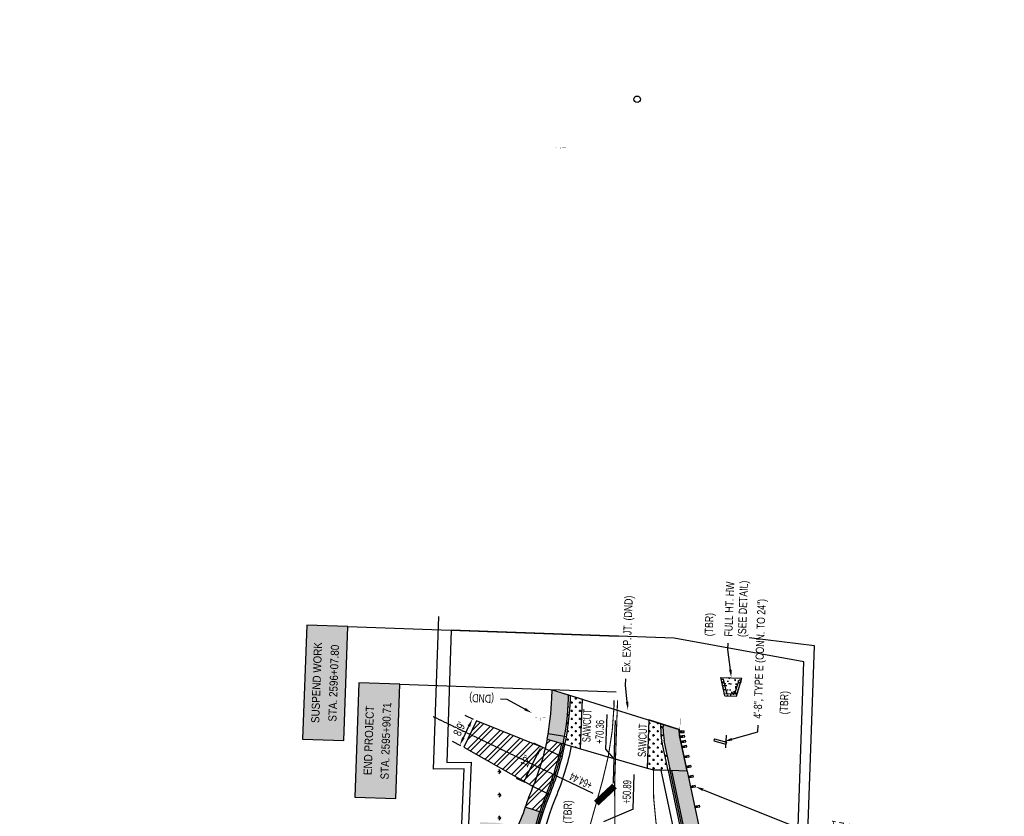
# Model space of a CAD drawing. Header units: feet. Extents: x 161194 to 165526, y 286511 to 289383.
# Tile 13 of 34: x 161230 to 161531, y 289127 to 289370. Entities that reach past the tile are written whole.
import ezdxf
from ezdxf import colors
from ezdxf.entities.mleader import LeaderData, LeaderLine
from ezdxf.lldxf.tags import DXFTag
from ezdxf.math import Vec2, Vec3

# ---------------------------------------------------------------- set-up
doc = ezdxf.new("R2010")
doc.units = ezdxf.units.FT
doc.header["$MEASUREMENT"] = 0
for name, pattern in [('cl', [5.000000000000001, 0.09375000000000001, -0.09375000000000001, 4.625000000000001, -0.09375000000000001, 0.09375000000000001]), ('constlimit', [0]), ('OhDOT_USTN7', [0.221, 0.11, -0.028, 0.055, -0.028])]:
    doc.linetypes.add(name, pattern=pattern)
for name, color, linetype in [('BR_P_Gen_Approach_Slab', 30, 'Continuous'), ('DR_P_Text', 1, 'Continuous'), ('DR_P_Underdrain', 1, 'Continuous'), ('GE_P_CL', 180, 'cl'), ('GE_P_CL_Text', 4, 'Continuous'), ('GE_P_Driveway_CL', 7, 'OhDOT_USTN7'), ('PM_P_Edge_Line', 7, 'Continuous'), ('PV_P_Curb', 6, 'Continuous'), ('PV_P_Drive', 1, 'Continuous'), ('PV_P_EOP', 7, 'Continuous'), ('PV_P_Walk', 4, 'Continuous'), ('RD_P_GR_Rt', 1, 'grrtpr'), ('RD_P_Text', 1, 'Continuous'), ('RW_P_Const_Limits', 30, 'constlimit'), ('RW_P_Esmt_TMP', 8, 'esmtmppr'), ('SC_Shading1', 247, 'Continuous'), ('SC_Shading2', 255, 'Continuous'), ('SN_P_Signs', 1, 'Continuous')]:
    doc.layers.add(name, color=color, linetype=linetype)
doc.layers.add('DR_P_Cells', color=1, linetype='Continuous', true_color=0xff0000)
doc.layers.add('DR_P_Storm_Sewer', color=1, linetype='Continuous', true_color=0xff0000)
doc.styles.add('Slanted', font='font31.shx', dxfattribs={"height": 0.1})
doc.styles.add('Slanted-Normal', font='font31.shx', dxfattribs={"height": 0.1})
doc.styles.get("Standard").update_dxf_attribs({"font": 'font31.shx'})
doc.linetypes.add('esmtmppr', pattern='A,1.95,-0.05,["TMP",Slanted,S=1,R=0,X=0,Y=-0.06],-0.35,1.95', length=4.3)
tags = doc.linetypes.add('grrtpr', pattern='A,0.18,["●",Standard,S=0.134,R=0,X=0,Y=-0.0925],0.135', length=0.315).pattern_tags.tags
tags[4] = DXFTag(74, 10)
doc.dimstyles.new('COEC', dxfattribs={"dimscale": 13.9, "dimtxt": 0.18, "dimasz": 0.18, "dimexe": 0.18, "dimexo": 0.0625, "dimgap": 0.09, "dimtad": 1, "dimzin": 0, "dimdsep": 46, "dimtxsty": 'Standard', "dimcen": 0.09, "dimclrd": 256, "dimclre": 256, "dimclrt": 256, "dimaunit": 1, "dimadec": 4, "dimazin": 0, "dimtfac": 1, "dimtofl": 0, "dimtmove": 0, "dimatfit": 3, "dimfxl": 1, "dimtolj": 1, "dimtzin": 0, "dimlwd": -1, "dimlwe": -1, "dimarcsym": 0})
pattern_1 = [(0, (0, 0), (1.25, 1.25), [0.625, -1.875]), (90, (0.3125, -0.3125), (-1.25, 1.25), [0.625, -1.875])]

# ---------------------------------------------------------------- blocks, each defined once
blk = doc.blocks.new('*D1304')
at = {"layer": 'Defpoints', "color": 0, "transparency": 16777216}
for p in [(161389.6667234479, 289147.8017387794), (161390.9002587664, 289147.2087749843), (161385.7013097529, 289136.3934650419)]:
    blk.add_point(p, dxfattribs=at)
at = {"layer": 'RD_P_Text', "transparency": 16777216}
for p, q in [((161389.9989829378, 289147.6420207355), (161387.4135338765, 289148.8848531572)), ((161385.5508888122, 289139.2396184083), (161388.58360907, 289145.548549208)), ((161384.8000339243, 289136.826710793), (161382.214584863, 289138.0695432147))]:
    blk.add_line(p, q, dxfattribs=at)
for points in [[(161388.2080774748, 289145.7290682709), (161388.9591406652, 289145.368030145), (161389.6667234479, 289147.8017387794)], [(161385.1753572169, 289139.4201374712), (161385.9264204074, 289139.0590993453), (161384.4677744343, 289136.9864288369)]]:
    blk.add_solid(points, dxfattribs=at)
at = {"layer": 'RD_P_Text', "transparency": 16777216, "insert": (161385.0393783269, 289143.3688867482), "char_height": 2.5, "attachment_point": 5, "rotation": 64.32627927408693}
blk.add_mtext("\\A1;{\\W0.8;12'}", dxfattribs=at)
blk = doc.blocks.new('*D1305')
at = {"layer": 'Defpoints', "color": 0, "transparency": 16777216}
for p in [(161368.6996609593, 289156.256951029), (161369.9331962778, 289155.6639872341), (161366.0817306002, 289147.6518303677)]:
    blk.add_point(p, dxfattribs=at)
at = {"layer": 'RD_P_Text', "transparency": 16777216}
for p, q in [((161369.0319204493, 289156.0972329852), (161366.4464713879, 289157.3400654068)), ((161365.9313096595, 289150.497983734), (161367.6165465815, 289154.0037614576)), ((161365.1804547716, 289148.0850761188), (161362.5950057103, 289149.3279085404))]:
    blk.add_line(p, q, dxfattribs=at)
for points in [[(161367.2410149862, 289154.1842805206), (161367.9920781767, 289153.8232423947), (161368.6996609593, 289156.256951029)], [(161365.5557780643, 289150.678502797), (161366.3068412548, 289150.317464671), (161364.8481952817, 289148.2447941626)]]:
    blk.add_solid(points, dxfattribs=at)
at = {"layer": 'RD_P_Text', "transparency": 16777216, "insert": (161364.7460575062, 289153.2256755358), "char_height": 2.5, "attachment_point": 5, "rotation": 64.32627927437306}
blk.add_mtext("\\A1;{\\W0.8;8.9'}", dxfattribs=at)

msp = doc.modelspace()

# ---------------------------------------------------------------- hatches: boundary and pattern name
at = {"layer": 'DR_P_Text'}
h = msp.add_hatch(color=255, dxfattribs=at)
h.dxf.hatch_style = 1
h.paths.add_polyline_path([(161316.8444540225, 289150.0593053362), (161329.3768976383, 289149.6180290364), (161330.6048785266, 289184.4932336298), (161318.0724349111, 289184.9345099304)])
h = msp.add_hatch(color=255, dxfattribs=at)
h.dxf.hatch_style = 1
h.paths.add_polyline_path([(161332.7751652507, 289132.396039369), (161345.3076088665, 289131.9547630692), (161346.5355897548, 289166.8299676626), (161334.0031461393, 289167.2712439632)])
at = {"layer": 'SC_Shading1'}
h = msp.add_hatch(dxfattribs=at)
h.set_pattern_fill('AR-CONC', color=256, scale=0.5, angle=90)
h.set_pattern_definition([(140, (-15.67221266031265, 256.2739038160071), (0.3137606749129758, 3.586300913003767), [0.375, -4.125]), (85.00000000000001, (-15.67221266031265, 256.2739038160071), (-3.760960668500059, -0.6937566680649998), [0.3, -3.3]), (190.45144446, (-15.64606594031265, 256.5727622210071), (-3.447199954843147, 2.89254423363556), [0.31870096, -3.50571056]), (136.1842, (-16.67221266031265, 256.2739038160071), (0.827596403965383, 5.336206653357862), [0.562499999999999, -6.187499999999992]), (186.63563549, (-16.60324612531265, 256.7185875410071), (-4.870593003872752, 4.673309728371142), [0.47805171, -5.258568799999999]), (81.18416399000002, (-16.67221266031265, 256.2739038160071), (-4.870593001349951, 4.673309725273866), [0.45, -4.950000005]), (111, (-16.42221266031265, 256.7739038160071), (2.013094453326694, 2.984535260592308), [0.375, -4.125]), (56.00000000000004, (-16.42221266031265, 256.7739038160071), (-3.625750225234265, 1.216576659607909), [0.3, -3.3]), (161.45144474, (-16.25445479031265, 257.0226150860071), (-1.612655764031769, 4.201111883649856), [0.3187009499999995, -3.505710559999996]), (127.5, (-15.67221266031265, 256.2739038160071), (-1.664469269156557, 0.06079927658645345), [0, -3.26, 0, -3.35, 0, -3.3125]), (97.49999999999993, (-15.67221266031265, 256.2739038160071), (-1.972058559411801, 1.315347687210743), [0, -1.91, 0, -3.185, 0, -1.2625]), (57.49999999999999, (-15.67221266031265, 255.1589038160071), (0.1127743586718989, 2.669112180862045), [0, -1.249999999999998, 0, -3.899999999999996, 0, -5.174999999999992]), (47.5, (-15.67221266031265, 254.6589038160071), (-0.5005249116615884, 2.915930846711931), [0, -1.625, 0, -2.59, 0, -3.675])])
h.paths.add_polyline_path([(161445.8546146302, 289163.3394846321), (161444.5627685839, 289168.9424868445), (161451.0351766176, 289168.7145887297), (161449.3524470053, 289163.2163234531)])
h = msp.add_hatch(dxfattribs=at)
h.set_pattern_fill('CROSS', color=256, scale=5)
h.set_pattern_definition(pattern_1)
edge = h.paths.add_edge_path()
edge.add_line((161398.0841019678, 289163.5802604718), (161402.2908402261, 289162.2725358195))
edge.add_line((161402.2908402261, 289162.2725358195), (161401.7563321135, 289147.0922671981))
edge.add_line((161401.7563321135, 289147.0922671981), (161396.4144250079, 289148.629152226))
edge.add_arc((161313.6783035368, 289165.3926465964), 84.41730000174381, 348.546130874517, 357.9834077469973)
edge.add_line((161398.0433220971, 289162.4220939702), (161398.0841019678, 289163.5802604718))
h = msp.add_hatch(dxfattribs=at)
h.set_pattern_fill('ANSI32', color=256, scale=8)
h.set_pattern_definition([(45, (0, 0), (-2.121320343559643, 2.121320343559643), []), (45, (1.41421356, 0), (-2.121320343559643, 2.121320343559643), [])])
edge = h.paths.add_edge_path()
edge.add_line((161366.0817306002, 289147.6518303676), (161369.9331962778, 289155.6639872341))
edge.add_line((161369.9331962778, 289155.6639872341), (161390.9002587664, 289147.2087749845))
edge.add_arc((161313.6783038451, 289165.39264653), 79.33399968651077, 346.7496380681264, 348.8413679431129)
edge.add_line((161391.5125052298, 289150.0394513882), (161396.4941573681, 289148.6062129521))
edge.add_arc((161313.6783035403, 289165.3926465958), 84.49999999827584, 337.52876262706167, 348.5416222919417, ccw=False)
edge.add_line((161391.7623473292, 289133.095090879), (161389.7586992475, 289127.7154490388))
edge.add_line((161389.7586992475, 289127.7154490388), (161384.856363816, 289129.3447627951))
edge.add_arc((161466.1501050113, 289102.3264135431), 85.66599998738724, 157.5287626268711, 161.6155352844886, ccw=False)
edge.add_arc((161313.678314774, 289165.3926420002), 79.33398786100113, 337.5287625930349, 337.9884976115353)
edge.add_line((161387.2295397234, 289135.6588407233), (161366.0817306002, 289147.6518303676))
h = msp.add_hatch(dxfattribs=at)
h.set_pattern_fill('CROSS', color=256, scale=5)
h.set_pattern_definition(pattern_1)
edge = h.paths.add_edge_path()
edge.add_line((161422.5807055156, 289155.9651414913), (161427.03474141, 289154.5805408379))
edge.add_line((161427.03474141, 289154.5805408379), (161426.9820047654, 289153.0827966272))
edge.add_arc((161441.2231794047, 289152.5813546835), 14.24999996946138, 177.9834077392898, 191.9834077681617)
edge.add_line((161427.283718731, 289149.6226496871), (161429.2204986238, 289140.4978240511))
edge.add_line((161429.2204986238, 289140.4978240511), (161424.0437477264, 289140.6801011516))
edge.add_line((161424.0437477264, 289140.6801011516), (161422.0625780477, 289141.250090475))
edge.add_line((161422.0625780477, 289141.250090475), (161422.5807055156, 289155.9651414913))
h = msp.add_hatch(dxfattribs=at)
h.set_pattern_fill('GRASS', color=256, scale=5, angle=90)
h.set_pattern_definition([(180, (79.28425292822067, 265.7581004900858), (-3.535533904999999, -3.535533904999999), [0.9375, -6.133567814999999]), (135, (79.28425292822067, 265.7581004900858), (-3.535533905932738, -3.535533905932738), [0.9375, -4.0625]), (225, (79.28425292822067, 265.7581004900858), (3.535533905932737, -3.535533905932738), [0.9375, -4.0625])])
edge = h.paths.add_edge_path()
edge.add_line((161374.7620000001, 289139.2379999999), (161368.0989999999, 289143.0759999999))
edge.add_line((161368.0989999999, 289143.0759999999), (161368.6779999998, 289144.7149999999))
edge.add_line((161368.6779999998, 289144.7149999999), (161374.8149999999, 289141.6910000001))
edge.add_line((161374.8149999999, 289141.6910000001), (161374.8237843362, 289142.618055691))
edge.add_line((161374.8237843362, 289142.618055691), (161374.8463612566, 289142.681380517))
edge.add_line((161374.8463612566, 289142.681380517), (161379.8584532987, 289139.8390072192))
edge.add_line((161379.8584532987, 289139.8390072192), (161379.8689999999, 289139.7859999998))
edge.add_line((161379.8689999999, 289139.7859999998), (161379.3307052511, 289123.8920189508))
edge.add_line((161379.3307052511, 289123.8920189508), (161379.2414887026, 289123.8991131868))
edge.add_arc((161375.1114186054, 289111.0801096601), 13.46790000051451, 72.14192125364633, 87.98340774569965)
edge.add_line((161375.5853393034, 289124.5396687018), (161374.2220000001, 289124.605))
edge.add_line((161374.2220000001, 289124.605), (161374.7620000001, 289139.2379999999))
at = {"layer": 'SC_Shading2'}
h = msp.add_hatch(color=256, dxfattribs=at)
h.dxf.hatch_style = 1
edge = h.paths.add_edge_path()
edge.add_line((161393.0527240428, 289165.1443361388), (161398.0841019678, 289163.5802604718))
edge.add_line((161398.0841019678, 289163.5802604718), (161398.0433220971, 289162.4220939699))
edge.add_arc((161313.6783035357, 289165.3926465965), 84.41730000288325, 348.54613087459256, 357.98340774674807, ccw=False)
edge.add_line((161396.4144250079, 289148.629152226), (161391.5125052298, 289150.0394513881))
edge.add_arc((161313.6783035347, 289165.3926465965), 79.33400000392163, 348.8413679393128, 357.9834077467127)
edge.add_line((161392.9631702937, 289162.6009697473), (161393.0527240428, 289165.1443361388))
h = msp.add_hatch(color=256, dxfattribs=at)
h.dxf.hatch_style = 1
edge = h.paths.add_edge_path()
edge.add_arc((161441.2231794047, 289152.5813546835), 14.24999996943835, 177.9834077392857, 191.9834077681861, ccw=False)
edge.add_line((161426.9820047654, 289153.0827966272), (161427.03474141, 289154.5805408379))
edge.add_line((161427.03474141, 289154.5805408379), (161431.9012277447, 289153.067916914))
edge.add_arc((161441.2970054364, 289152.5923661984), 9.407804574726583, 177.1025476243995, 191.9556555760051)
edge.add_line((161432.0932728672, 289150.6434963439), (161434.284475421, 289140.3195178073))
edge.add_line((161434.284475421, 289140.3195178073), (161429.2204986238, 289140.4978240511))
edge.add_line((161429.2204986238, 289140.4978240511), (161427.283718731, 289149.6226496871))
h = msp.add_hatch(color=256, dxfattribs=at)
h.dxf.hatch_style = 1
edge = h.paths.add_edge_path()
edge.add_line((161428.9630047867, 289140.5068905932), (161434.284475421, 289140.3195178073))
edge.add_line((161434.284475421, 289140.3195178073), (161440.2897857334, 289112.0264682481))
edge.add_arc((161493.4391397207, 289123.3076262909), 54.33340000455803, 191.9834077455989, 196.1052187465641)
edge.add_arc((161450.8456531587, 289111.0094451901), 10.00000000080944, 196.1052187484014, 228.0360981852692)
edge.add_line((161444.1590304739, 289103.5737826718), (161456.0107333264, 289092.9159744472))
edge.add_line((161456.0107333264, 289092.9159744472), (161452.6674219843, 289089.1981431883))
edge.add_line((161452.6674219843, 289089.1981431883), (161441.0223628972, 289099.6701241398))
edge.add_line((161441.0223628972, 289099.6701241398), (161439.19917066, 289098.8479501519))
edge.add_arc((161493.4391397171, 289123.3076262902), 59.5000000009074, 191.9834077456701, 204.2731363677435, ccw=False)
edge.add_line((161435.2357774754, 289110.9537352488), (161428.9630047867, 289140.5068905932))
h = msp.add_hatch(color=256, dxfattribs=at)
h.dxf.hatch_style = 1
edge = h.paths.add_edge_path()
edge.add_arc((161466.1501050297, 289102.326413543), 91.50000000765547, 205.8747724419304, 218.5800800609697, ccw=False)
edge.add_line((161383.8229784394, 289062.3952949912), (161382.131830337, 289061.6202304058))
edge.add_arc((161372.9658661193, 289081.6198578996), 21.99999999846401, 268.095068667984, 294.62230593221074, ccw=False)
edge.add_line((161372.234559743, 289059.632016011), (161366.7930000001, 289059.8130000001))
edge.add_line((161366.7930000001, 289059.8130000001), (161366.9259647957, 289063.8107894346))
edge.add_line((161366.9259647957, 289063.8107894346), (161372.3675245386, 289063.6298054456))
edge.add_arc((161372.9658661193, 289081.6198579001), 17.99999999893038, 268.0950686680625, 294.6223059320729)
edge.add_line((161380.4652913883, 289065.256526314), (161382.1564394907, 289066.0315908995))
edge.add_arc((161466.1501050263, 289102.3264135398), 91.50000000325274, 190.0056797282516, 203.3698394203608, ccw=False)
edge.add_arc((161430.2052505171, 289095.984691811), 55.00000000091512, 158.2104245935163, 190.0056797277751, ccw=False)
edge.add_line((161379.1348146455, 289116.4006311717), (161377.9137424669, 289116.9805597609))
edge.add_arc((161375.1114186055, 289111.080109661), 6.53209999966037, 64.5953713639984, 87.98340774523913)
edge.add_line((161375.3412760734, 289117.6081641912), (161373.8190000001, 289117.662))
edge.add_line((161373.8190000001, 289117.662), (161370.8199197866, 289117.7362823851))
edge.add_line((161370.8199197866, 289117.7362823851), (161370.9916534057, 289124.6698629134))
edge.add_line((161370.9916534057, 289124.6698629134), (161373.9907336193, 289124.5955805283))
edge.add_line((161373.9907336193, 289124.5955805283), (161375.5853393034, 289124.5396687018))
edge.add_arc((161375.1114186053, 289111.0801096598), 13.46790000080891, 64.59537136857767, 87.98340774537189, ccw=False)
edge.add_line((161380.8892569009, 289123.2456723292), (161382.0903421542, 289122.6752362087))
edge.add_arc((161337.4082856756, 289145.1143500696), 50.00000002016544, 333.3344170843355, 341.6155352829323)
edge.add_line((161384.856363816, 289129.3447627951), (161389.7586992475, 289127.7154490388))
edge.add_arc((161466.1501050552, 289102.3264135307), 80.50000003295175, 161.6155352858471, 169.4349413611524)
edge.add_line((161387.0147935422, 289117.0862399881), (161385.048698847, 289117.4529437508))
edge.add_arc((161430.2052505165, 289095.9846918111), 50.00000000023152, 154.572729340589, 190.0056797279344)
edge.add_arc((161466.1501050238, 289102.3264135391), 86.50000000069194, 190.0056797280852, 218.5800800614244)
edge.add_line((161398.5298261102, 289048.3843346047), (161394.6211394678, 289045.2662953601))

# ---------------------------------------------------------------- linework, layer by layer
at = {"layer": 'BR_P_Gen_Approach_Slab', "flags": 128}
for points in [[(161392.9631702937, 289162.6009697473), (161393.0527240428, 289165.1443361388)], [(161393.0527240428, 289165.1443361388), (161398.6608501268, 289163.4009700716), (161402.2908402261, 289162.2725358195)], [(161398.0433220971, 289162.4220939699), (161398.0841019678, 289163.5802604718)], [(161398.6256612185, 289162.401589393), (161398.6608501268, 289163.4009700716)], [(161401.7563321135, 289147.0922671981), (161402.2908402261, 289162.2725358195)], [(161422.5807055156, 289155.9651414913), (161422.0625780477, 289141.250090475)], [(161431.9012277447, 289153.067916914), (161422.5807055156, 289155.9651414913)], [(161426.2324692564, 289153.1091883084), (161426.2924020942, 289154.8113076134)], [(161426.9820047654, 289153.0827966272), (161427.03474141, 289154.5805408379)], [(161397.4056365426, 289150.7388515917), (161391.8244710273, 289151.7156563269)], [(161391.5125052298, 289150.0394513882), (161401.7563321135, 289147.0922671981)], [(161428.4480171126, 289140.5250236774), (161426.5500629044, 289149.4669283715)], [(161429.2204986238, 289140.4978240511), (161427.283718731, 289149.6226496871)], [(161422.0625780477, 289141.250090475), (161424.0437477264, 289140.6801011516)], [(161434.284475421, 289140.3195178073), (161424.0437477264, 289140.6801011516)]]:
    msp.add_lwpolyline(points, dxfattribs=at)
msp.add_lwpolyline([(161434.284475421, 289140.3195178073), (161432.0932728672, 289150.6434963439, -0.06116262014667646), (161431.8956597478, 289152.9097833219), (161431.9012277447, 289153.067916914)], format="xyb", dxfattribs=at)
at = {"layer": 'BR_P_Gen_Approach_Slab'}
for centre, radius, start, end in [((161313.6783035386, 289165.3926465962), 79.334, 348.8413679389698, 357.9834077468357), ((161313.6783035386, 289165.3926465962), 84.4173, 348.5461308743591, 357.9834077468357), ((161313.6783035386, 289165.3926465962), 85, 348.5145510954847, 357.9834077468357), ((161441.2231794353, 289152.5813546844), 15, 177.9834077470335, 191.983407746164), ((161441.2231794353, 289152.5813546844), 14.25, 177.9834077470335, 191.983407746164)]:
    msp.add_arc(centre, radius, start, end, dxfattribs=at)
at = {"layer": 'DR_P_Cells', "flags": 128}
for points in [[(161445.8546146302, 289163.3394846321), (161444.5627685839, 289168.9424868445)], [(161444.5627685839, 289168.9424868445), (161451.0351766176, 289168.7145887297)], [(161444.6885572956, 289168.3969153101), (161445.3783070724, 289168.3726287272)], [(161446.3893170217, 289163.987670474), (161445.3783070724, 289168.3726287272)], [(161448.8646584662, 289163.9005119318), (161450.1815772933, 289168.2035021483)], [(161449.3524470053, 289163.2163234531), (161451.0351766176, 289168.7145887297)], [(161450.1815772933, 289168.2035021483), (161450.8713270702, 289168.1792155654)], [(161445.6995672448, 289164.0119570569), (161449.5544082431, 289163.876225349)], [(161445.8546146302, 289163.3394846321), (161449.3524470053, 289163.2163234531)], [(161447.6035308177, 289163.2779040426), (161447.626987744, 289163.944091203)]]:
    msp.add_lwpolyline(points, dxfattribs=at)
at = {"layer": 'DR_P_Storm_Sewer', "flags": 128}
for points in [[(161446.6276070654, 289163.9792801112), (161448.6263684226, 289163.9089022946)], [(161446.182637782, 289151.3419541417), (161446.0437453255, 289147.3973464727)], [(161442.6746165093, 289150.1750984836), (161442.4912732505, 289149.534831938)], [(161442.4912732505, 289149.534831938), (161446.0827952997, 289148.506383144)], [(161442.6746165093, 289150.1750984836), (161446.2661385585, 289149.1466496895)], [(161446.2661385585, 289149.1466496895), (161446.0827952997, 289148.506383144)]]:
    msp.add_lwpolyline(points, dxfattribs=at)
at = {"layer": 'DR_P_Text', "color": 1, "flags": 128}
msp.add_lwpolyline([(161316.8444540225, 289150.0593053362), (161329.3768976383, 289149.6180290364), (161330.6048785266, 289184.4932336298), (161318.0724349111, 289184.9345099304)], close=True, dxfattribs=at)
at = {"layer": 'DR_P_Text', "flags": 128}
msp.add_lwpolyline([(161330.6048785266, 289184.4932336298), (161413.2264143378, 289181.5840702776)], dxfattribs=at)
at = {"layer": 'DR_P_Text', "color": 1, "elevation": 963, "flags": 128}
msp.add_lwpolyline([(161332.7751652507, 289132.396039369), (161345.3076088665, 289131.9547630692), (161346.5355897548, 289166.8299676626), (161334.0031461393, 289167.2712439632)], close=True, dxfattribs=at)
at = {"layer": 'DR_P_Text', "elevation": 963, "flags": 128}
msp.add_lwpolyline([(161346.5355897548, 289166.8299676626), (161412.6249745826, 289164.5029131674)], dxfattribs=at)
at = {"layer": 'DR_P_Underdrain'}
msp.add_lwpolyline([(161388.1228477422, 289080.5836648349, -0.1675311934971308), (161391.3003115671, 289133.2862006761, 0.04808968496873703), (161396.0041227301, 289148.7055409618)], format="xyb", dxfattribs=at)
at = {"layer": 'DR_P_Underdrain', "flags": 128}
msp.add_lwpolyline([(161429.4779924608, 289140.488757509), (161434.0723601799, 289118.843136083)], dxfattribs=at)
at = {"layer": 'GE_P_CL', "flags": 128}
msp.add_lwpolyline([(161412.3177447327, 289155.7774484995), (161411.645144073, 289136.6752899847)], dxfattribs=at)
at = {"layer": 'GE_P_CL_Text'}
msp.add_circle((161419.0015100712, 289345.5993630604), 0.9989401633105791, dxfattribs=at)
at = {"layer": 'GE_P_Driveway_CL', "flags": 128}
msp.add_lwpolyline([(161356.6843511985, 289156.9992256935), (161394.4294954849, 289138.8550317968)], dxfattribs=at)
at = {"layer": 'PM_P_Edge_Line', "color": 2, "const_width": 0.333}
for points in [[(161419.2580868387, 289057.1217349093, 0.00858480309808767), (161417.1987756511, 289059.5623240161, -0.2526345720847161), (161403.5360952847, 289119.7759345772), (161408.4054128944, 289137.2484772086, 0.0592170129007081), (161411.9781467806, 289160.3417381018)], [(161431.848290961, 289068.2901244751, -0.0213555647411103), (161426.2370619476, 289074.2652074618, -0.1064213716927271), (161418.1761050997, 289089.0468385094, -0.08077674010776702), (161412.1448344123, 289136.6576955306), (161413.0334326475, 289161.8942814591)]]:
    msp.add_lwpolyline(points, format="xyb", dxfattribs=at)
at = {"layer": 'PM_P_Edge_Line', "flags": 128}
msp.add_lwpolyline([(161411.9781467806, 289160.3417381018), (161412.0340519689, 289161.9294703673)], dxfattribs=at)
at = {"layer": 'PM_P_Edge_Line', "const_width": 0.333333, "flags": 128}
msp.add_lwpolyline([(161443.874086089, 289081.6630570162), (161441.4933302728, 289084.7682524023, -0.1740513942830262), (161424.0014012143, 289139.4774413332), (161424.0437477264, 289140.6801011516)], format="xyb", dxfattribs=at)
at = {"layer": 'PM_P_Edge_Line', "color": 2, "const_width": 2, "flags": 128}
msp.add_lwpolyline([(161406.5357689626, 289130.53964531), (161412.1159424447, 289135.7605785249)], dxfattribs=at)
at = {"layer": 'PV_P_Curb', "flags": 128}
for points in [[(161404.7091944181, 289051.0915181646, -0.2787139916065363), (161392.2243830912, 289132.9039810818, 0.04797129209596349), (161396.9762044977, 289148.4675263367)], [(161428.4480171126, 289140.5250236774), (161434.746673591, 289110.8499210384, 0.1003869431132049), (161444.2381648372, 289088.9672117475, 0.04197365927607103), (161446.9157498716, 289085.7444016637, 0.1834999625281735), (161494.0186532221, 289064.1031665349)], [(161428.9630047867, 289140.5068905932), (161435.2357774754, 289110.9537352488, 0.1003869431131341), (161444.6481729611, 289089.2533818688, 0.04197365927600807), (161447.2722062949, 289086.0950279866)]]:
    msp.add_lwpolyline(points, format="xyb", dxfattribs=at)
at = {"layer": 'PV_P_Curb'}
for centre, radius, start, end in [((161313.6783035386, 289165.3926465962), 84.5, 337.5287626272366, 348.5416222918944), ((161466.1501050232, 289102.3264135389), 80.5, 157.5287626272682, 219.8243529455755)]:
    msp.add_arc(centre, radius, start, end, dxfattribs=at)
at = {"layer": 'PV_P_Drive', "flags": 128}
for points in [[(161369.9331962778, 289155.6639872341), (161366.0817306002, 289147.6518303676)], [(161390.9002587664, 289147.2087749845), (161369.9331962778, 289155.6639872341)], [(161366.0817306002, 289147.6518303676), (161387.2295397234, 289135.6588407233)], [(161390.9002587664, 289147.2087749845), (161396.120897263, 289144.6991998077)], [(161387.2295397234, 289135.6588407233), (161392.3459193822, 289133.1993830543)], [(161390.2331800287, 289127.5577531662), (161384.856363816, 289129.3447627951)]]:
    msp.add_lwpolyline(points, dxfattribs=at)
at = {"layer": 'PV_P_Drive'}
msp.add_lwpolyline([(161391.5125052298, 289150.0394513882, -0.049400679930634), (161386.9885938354, 289135.069637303, 0.01783379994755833), (161384.856363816, 289129.3447627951)], format="xyb", dxfattribs=at)
at = {"layer": 'PV_P_EOP', "flags": 128}
for points in [[(161393.0527240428, 289165.1443361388), (161431.9012210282, 289153.067726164)], [(161398.9042153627, 289147.9128309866), (161401.7563321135, 289147.0922671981), (161422.0625780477, 289141.250090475), (161424.0437477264, 289140.6801011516), (161426.3880664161, 289140.5975560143)]]:
    msp.add_lwpolyline(points, dxfattribs=at)
at = {"layer": 'PV_P_EOP'}
for points in [[(161398.9042153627, 289147.9128309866, -0.04751138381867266), (161394.0725261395, 289132.1395418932, 0.2849133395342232), (161407.4085097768, 289051.0095061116, -0.160694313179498), (161426.9002953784, 289004.8265932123)], [(161658.5831516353, 288973.8277281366, 0.06702937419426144), (161615.8458183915, 288983.3006019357, -0.01041768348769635), (161612.1165524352, 288983.6940082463), (161598.6570213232, 288985.3980866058, -0.05237158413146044), (161583.5049139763, 288988.9552042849, -0.2162315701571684), (161547.6082526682, 289023.1511213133, 0.2873717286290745), (161493.8833180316, 289062.107750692, 0.03050226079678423), (161486.2650136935, 289062.1590510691, -0.3695392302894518), (161434.6433615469, 289101.7040664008), (161432.7902580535, 289110.4346641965), (161426.3880664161, 289140.5975560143)]]:
    msp.add_lwpolyline(points, format="xyb", dxfattribs=at)
at = {"layer": 'PV_P_Walk', "flags": 128}
for points in [[(161434.284475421, 289140.3195178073), (161440.2897857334, 289112.0264682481, 0.01798673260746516), (161441.2381142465, 289108.235423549, 0.1402332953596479), (161444.1590304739, 289103.5737826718), (161456.0107333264, 289092.9159744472, 0.1781883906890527), (161494.7968305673, 289075.5768076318, -0.07575072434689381), (161517.1471164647, 289070.6039072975)], [(161384.856363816, 289129.3447627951, -0.04153520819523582), (161381.5973165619, 289121.7192747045, 0.1669113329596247), (161376.0417711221, 289086.4286727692, 0.06935285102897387), (161383.8229784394, 289062.3952949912, 0.06094180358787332), (161395.8770635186, 289043.7265019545, -0.1527417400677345), (161397.8154869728, 289039.0364756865), (161399.7476642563, 289017.3312581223, -0.02663958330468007), (161400.082309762, 289007.9134770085), (161398.9080129, 288941.7559273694, -0.06453078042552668), (161397.3118415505, 288930.9484219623), (161392.797853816, 288914.981204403)]]:
    msp.add_lwpolyline(points, format="xyb", dxfattribs=at)
at = {"layer": 'RD_P_GR_Rt', "linetype": 'Continuous', "const_width": 0.08, "flags": 128}
for points in [[(161432.1862781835, 289156.4271373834), (161432.0677911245, 289153.0620520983), (161432.0622231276, 289152.9039185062, 0.06116262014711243), (161432.256307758, 289150.6780995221), (161434.4475103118, 289140.3541209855), (161436.7728965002, 289129.3984395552)], [(161436.7728965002, 289129.3984395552), (161439.3680320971, 289117.1707958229, 0.398871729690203), (161450.708460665, 289109.3690675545)]]:
    msp.add_lwpolyline(points, format="xyb", dxfattribs=at)
at = {"layer": 'RD_P_GR_Rt', "flags": 128}
for points in [[(161432.0502648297, 289152.1167540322), (161432.0678592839, 289152.6164443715)], [(161432.734106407, 289152.5929853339), (161432.0502648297, 289152.1167540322)], [(161432.0502648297, 289152.1167540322), (161433.3827590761, 289152.069835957)], [(161432.0678592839, 289152.6164443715), (161433.4003535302, 289152.5695262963)], [(161432.0678592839, 289152.6164443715), (161432.7165119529, 289152.0932949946)], [(161432.1832199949, 289151.0422638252), (161433.4910366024, 289151.3017979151)], [(161432.2805462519, 289150.5518276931), (161432.1832199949, 289151.0422638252)], [(161432.1832199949, 289151.0422638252), (161432.9344545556, 289150.681594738)], [(161432.8371282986, 289151.1720308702), (161432.2805462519, 289150.5518276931)], [(161432.2805462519, 289150.5518276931), (161433.5883628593, 289150.811361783)], [(161432.7165119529, 289152.0932949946), (161432.734106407, 289152.5929853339)], [(161432.9344545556, 289150.681594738), (161432.8371282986, 289151.1720308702)], [(161433.3827590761, 289152.069835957), (161433.4003535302, 289152.5695262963)], [(161433.5883628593, 289150.811361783), (161433.4910366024, 289151.3017979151)], [(161432.5036238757, 289149.5128552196), (161433.807890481, 289149.7896779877)], [(161432.6074334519, 289149.0237503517), (161432.5036238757, 289149.5128552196)], [(161432.5036238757, 289149.5128552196), (161433.2595667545, 289149.1621617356)], [(161433.1557571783, 289149.6512666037), (161432.6074334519, 289149.0237503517)], [(161432.6074334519, 289149.0237503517), (161433.911700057, 289149.3005731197)], [(161432.8280288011, 289147.984402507), (161434.1322954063, 289148.2612252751)], [(161432.9318383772, 289147.4952976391), (161432.8280288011, 289147.984402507)], [(161432.8280288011, 289147.984402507), (161433.5839716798, 289147.6337090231)], [(161433.4801621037, 289148.1228138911), (161432.9318383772, 289147.4952976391)], [(161432.9318383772, 289147.4952976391), (161434.2361049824, 289147.7721204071)], [(161433.2595667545, 289149.1621617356), (161433.1557571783, 289149.6512666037)], [(161433.5839716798, 289147.6337090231), (161433.4801621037, 289148.1228138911)], [(161433.911700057, 289149.3005731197), (161433.807890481, 289149.7896779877)], [(161434.2361049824, 289147.7721204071), (161434.1322954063, 289148.2612252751)], [(161433.4768386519, 289144.927497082), (161434.7811052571, 289145.2043198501)], [(161433.580648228, 289144.4383922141), (161433.4768386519, 289144.927497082)], [(161433.4768386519, 289144.927497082), (161434.2327815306, 289144.576803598)], [(161434.1289719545, 289145.0659084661), (161433.580648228, 289144.4383922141)], [(161433.580648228, 289144.4383922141), (161434.8849148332, 289144.715214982)], [(161434.2327815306, 289144.576803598), (161434.1289719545, 289145.0659084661)], [(161434.8849148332, 289144.715214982), (161434.7811052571, 289145.2043198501)], [(161434.1256485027, 289141.870591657), (161435.4299151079, 289142.1474144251)], [(161434.2294580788, 289141.3814867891), (161434.1256485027, 289141.870591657)], [(161434.1256485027, 289141.870591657), (161434.8815913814, 289141.5198981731)], [(161434.7777818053, 289142.0090030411), (161434.2294580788, 289141.3814867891)], [(161434.8815913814, 289141.5198981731), (161434.7777818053, 289142.0090030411)], [(161435.533724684, 289141.6583095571), (161435.4299151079, 289142.1474144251)], [(161434.2294580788, 289141.3814867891), (161435.533724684, 289141.6583095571)], [(161434.7744583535, 289138.813686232), (161436.0787249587, 289139.0905090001)], [(161434.8782679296, 289138.3245813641), (161434.7744583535, 289138.813686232)], [(161434.7744583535, 289138.813686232), (161435.5304012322, 289138.462992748)], [(161435.4265916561, 289138.952097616), (161434.8782679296, 289138.3245813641)], [(161435.5304012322, 289138.462992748), (161435.4265916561, 289138.952097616)], [(161436.1825345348, 289138.601404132), (161436.0787249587, 289139.0905090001)], [(161434.8782679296, 289138.3245813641), (161436.1825345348, 289138.601404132)], [(161435.4232682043, 289135.7567808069), (161436.7275348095, 289136.033603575)], [(161435.5270777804, 289135.267675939), (161435.4232682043, 289135.7567808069)], [(161435.4232682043, 289135.7567808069), (161436.179211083, 289135.406087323)], [(161436.0754015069, 289135.895192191), (161435.5270777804, 289135.267675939)], [(161436.179211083, 289135.406087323), (161436.0754015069, 289135.895192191)], [(161436.8313443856, 289135.544498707), (161436.7275348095, 289136.033603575)], [(161435.5270777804, 289135.267675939), (161436.8313443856, 289135.544498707)], [(161436.7209917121, 289129.6429919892), (161438.0252583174, 289129.9198147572)], [(161436.8248012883, 289129.1538871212), (161436.7209917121, 289129.6429919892)], [(161436.7209917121, 289129.6429919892), (161437.4769345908, 289129.2922985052)], [(161437.3731250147, 289129.7814033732), (161436.8248012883, 289129.1538871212)], [(161437.4769345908, 289129.2922985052), (161437.3731250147, 289129.7814033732)], [(161438.1290678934, 289129.4307098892), (161438.0252583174, 289129.9198147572)], [(161436.8248012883, 289129.1538871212), (161438.1290678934, 289129.4307098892)]]:
    msp.add_lwpolyline(points, dxfattribs=at)
at = {"layer": 'RD_P_Text', "flags": 128}
for points in [[(161409.477006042, 289147.0380231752), (161409.8495616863, 289157.6187695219)], [(161411.9090834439, 289144.1712857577), (161409.477006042, 289147.0380231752)], [(161394.4294954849, 289138.8550317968), (161405.5224990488, 289133.5225947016)], [(161417.7693733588, 289128.6631729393), (161418.1419290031, 289139.243919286)], [(161417.7693733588, 289128.6631729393), (161408.7442469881, 289124.8005351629)]]:
    msp.add_lwpolyline(points, dxfattribs=at)
at = {"layer": 'RW_P_Const_Limits', "flags": 128}
msp.add_lwpolyline([(161416.6485474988, 288757.6250089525), (161417.6922561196, 288787.6130524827), (161438.3532619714, 288786.8939635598), (161438.5972597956, 288793.8236105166), (161446.0845818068, 288807.5405735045), (161447.3883913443, 288844.5693454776), (161585.4555437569, 288839.7880729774), (161585.6629496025, 288845.7772598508), (161587.7041017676, 288903.7504608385), (161669.4567214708, 288900.8720830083), (161669.3843068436, 288898.8153393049), (161688.7342659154, 288898.1370014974), (161685.5694113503, 288808.24777675), (161720.5822771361, 288807.0150302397, 0.05527215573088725), (161745.0058036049, 288681.2769272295), (161753.8199854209, 288662.1553636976), (161751.1262045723, 288660.338471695), (161757.7616477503, 288642.4707222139), (161761.4405209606, 288639.1310084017), (161774.3627886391, 288644.7007002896), (161822.7330282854, 288660.8492850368), (161845.1253330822, 288674.2415155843), (161830.4357324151, 288698.8030712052), (161825.5500758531, 288731.7637732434), (161831.2137482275, 288732.6969287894), (161823.5730659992, 288765.9173054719), (161851.8960672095, 288777.5325115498), (161816.4192443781, 288864.0406707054), (161812.2379287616, 288917.6410658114), (161814.5794109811, 288982.5403279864), (161806.568, 288982.605), (161807.4083870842, 289005.7609042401), (161812.3454514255, 289005.5825981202), (161814.1600000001, 289045.1779999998), (161814.8360210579, 289045.1232414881), (161816.2141521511, 289083.321136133), (161806.2196393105, 289083.6730268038), (161806.8722809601, 289101.7438244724), (161778.9889030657, 289102.7508554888), (161789.0147506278, 289368.8675711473), (161761.0346007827, 289369.9217128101), (161751.5924847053, 289119.2990194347), (161715.4934064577, 289120.6027671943), (161714.3223979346, 289088.1790656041), (161651.8819597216, 289090.3674608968), (161653.66115176, 289139.6309741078), (161642.6683892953, 289140.0279867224), (161640.8905269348, 289090.7530299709), (161588.1886211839, 289092.6103220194), (161467.8924595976, 289114.295520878), (161469.9859442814, 289173.7514189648), (161430.3448375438, 289180.9813183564), (161362.2579997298, 289183.3787045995), (161360.8345553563, 289142.9522499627), (161368.2908745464, 289143.0117256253), (161366.4502846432, 289100.3522430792), (161359.3384401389, 289100.4619109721), (161358.2221753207, 289068.7594926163), (161358.2428971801, 289068.7587629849), (161367.762230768, 289068.0275814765), (161367.7137430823, 289065.7856941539), (161366.7142282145, 289065.8189375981), (161366.5412324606, 289057.8202677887), (161367.5407473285, 289057.7870243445), (161367.4667433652, 289054.3653607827), (161361.4715354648, 289054.3262681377), (161361.0375463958, 289042.3880607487), (161333.9495131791, 289042.9702308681), (161327.3005573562, 289043.1131287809), (161326.710543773, 289026.3564800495), (161339.0348951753, 289026.2447793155), (161355.4068255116, 289017.2203488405), (161354.4524809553, 288990.1165380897), (161351.724800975, 288990.1412601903), (161298.4885839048, 288990.6237622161), (161298.6154665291, 289004.6231872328), (161237.8112885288, 289005.1742808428), (161230.8207927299, 289001.2374743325), (161230.5333541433, 288969.5233214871), (161230.4038926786, 288955.2393635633), (161243.1955362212, 288955.1234275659, -0.2289954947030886), (161318.8696831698, 288917.6975216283, 0.09519770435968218), (161353.7752514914, 288887.101713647), (161364.6104598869, 288880.755028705), (161363.3540856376, 288845.0734400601), (161357.3522827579, 288845.1278369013), (161356.6130632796, 288824.1336742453), (161362.6148661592, 288824.0792774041), (161361.8173069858, 288801.4282414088, 0.111131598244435), (161356.1348492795, 288779.7669147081), (161355.7829601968, 288769.7731079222), (161360.6966151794, 288769.6000946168), (161360.3447260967, 288759.606287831), (161416.6485051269, 288757.6237915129)], format="xyb", dxfattribs=at)
at = {"layer": 'RW_P_Esmt_TMP', "ltscale": 0.9, "flags": 128}
for points in [[(161322.8501455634, 289030.3916327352), (161323.3362972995, 289044.1985587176), (161360.074, 289043.409), (161360.5070000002, 289055.3199999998), (161366.4879999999, 289055.3590000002), (161366.7420000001, 289067.1030000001), (161358.5279999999, 289067.875), (161354.189463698, 289067.9008675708), (161355.4085249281, 289102.5227498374), (161364.5359999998, 289102.3819999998), (161366.202, 289140.9950000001), (161356.760508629, 289140.9196895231), (161358.4012326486, 289187.516982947)], [(161470.9464904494, 289115.7772214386), (161473.1568717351, 289178.5530351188), (161453.2309585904, 289181.0091329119)]]:
    msp.add_lwpolyline(points, dxfattribs=at)
at = {"layer": 'SN_P_Signs', "const_width": 0.04199999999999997, "flags": 128}
for points in [[(161397.3029784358, 289330.8430286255), (161394.1049602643, 289330.955633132)], [(161395.6476670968, 289329.3003217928), (161395.7039693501, 289330.8993308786)], [(161391.1073244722, 289156.5791267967), (161387.9093063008, 289156.6917313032)], [(161389.4520131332, 289155.036419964), (161389.5083153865, 289156.6354290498)]]:
    msp.add_lwpolyline(points, dxfattribs=at)

# ---------------------------------------------------------------- texts
at = {"layer": 'DR_P_Text', "char_height": 2.499999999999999, "attachment_point": 5, "rotation": 87.98333333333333, "style": 'Slanted-Normal'}
for insert in [(161441.3702399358, 289185.0745822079, -960.8809999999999), (161464.2893725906, 289161.2131340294, -960.8809999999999), (161398.132753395, 289127.8341727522, -960.8809999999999)]:
    msp.add_mtext('{\\W0.8;(TBR)}', dxfattribs=dict(at, insert=insert))
at = {"layer": 'DR_P_Text', "color": 1, "char_height": 2.499999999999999, "attachment_point": 5, "rotation": 87.98340774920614, "line_spacing_factor": 1.25}
for s, insert in [('{\\W0.9;SUSPEND WORK\\PSTA. 2596+07.80}', (161323.7246662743, 289167.2762694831)), ('{\\W0.9;END PROJECT\\PSTA. 2595+90.71}', (161339.6553775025, 289149.6130035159, 963))]:
    msp.add_mtext_dynamic_manual_height_columns(s, width=69.3160753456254, gutter_width=199.9999999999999, heights=[0], dxfattribs=dict(at, insert=insert))
at = {"layer": 'DR_P_Text', "char_height": 2.499999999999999, "attachment_point": 5, "rotation": 87.98340774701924}
for insert in [(161403.6806555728, 289154.2166827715), (161420.6425383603, 289149.7194946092)]:
    msp.add_mtext_dynamic_manual_height_columns('{\\W0.7;SAWCUT}', width=7.851670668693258, gutter_width=9.999999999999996, heights=[0], dxfattribs=dict(at, insert=insert))
at = {"layer": 'RD_P_Text', "attachment_point": 5}
for s, width, gutter_width, insert, char_height, rotation in [('{\\W0.7;+70.36}', 7.851670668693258, 9.999999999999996, (161407.612279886, 289152.327007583), 2.499999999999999, 87.98340774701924), ('{\\W0.7;+64.44}', 7.851670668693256, 9.999999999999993, (161401.8613194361, 289137.3167484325), 2.499999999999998, 154.32627927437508), ('{\\W0.7;+50.89}', 7.851670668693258, 9.999999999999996, (161415.9046472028, 289133.9521573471), 2.499999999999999, 87.98340774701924)]:
    msp.add_mtext_dynamic_manual_height_columns(s, width=width, gutter_width=gutter_width, heights=[0], dxfattribs=dict(at, insert=insert, char_height=char_height, rotation=rotation))

# ---------------------------------------------------------------- dimensions: what is measured, and where the dimension line sits
at = {"layer": 'RD_P_Text'}
for p1, p2, text, picture, middle in [((161366.0817306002, 289147.6518303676), (161369.9331962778, 289155.6639872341), "{\\W0.8;8.9'}", '*D1305', (161364.7460575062, 289153.2256755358)), ((161385.7013097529, 289136.3934650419), (161390.9002587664, 289147.2087749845), "{\\W0.8;12'}", '*D1304', (161385.0393783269, 289143.3688867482))]:
    dim = msp.add_aligned_dim(p1=p1, p2=p2, distance=1.3686546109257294, text=text, dimstyle='COEC', override={"dimscale": 20, "dimtxt": 0.125, "dimasz": 0.125, "dimexe": 0.125, "dimexo": 0.05, "dimgap": 0.05}, dxfattribs=at)
    dim.commit()
    dim.dimension.update_dxf_attribs({"geometry": picture, "text_midpoint": middle})

# ---------------------------------------------------------------- leaders
at = {"layer": 'DR_P_Text'}
ml = msp.add_multileader_mtext('Standard', dxfattribs=at)
ml.set_content('{\\W0.8;FULL HT. HW\\P(SEE DETAIL)}', color=256, style='Slanted-Normal')
ml.set_leader_properties()
ml.build(insert=Vec2(0, 0))
ml.multileader.update_dxf_attribs({"dogleg_length": 0.1, "arrow_head_size": 2.5, "scale": 20})
ctx = ml.context
ctx.base_point, ctx.scale, ctx.char_height, ctx.arrow_head_size, ctx.plane_origin, ctx.plane_x_axis, ctx.plane_y_axis = Vec3(161446.7898127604, 289179.4344576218), 20, 2.5, 2.5, Vec3(161403.164729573, 289117.3132566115), Vec3(0.03519020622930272, 0.9993806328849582), Vec3(-0.9993806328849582, 0.03519020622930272)
notes = []
notes.append((ctx, [(1, (1, 1, 0), (161446.7194323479, 289177.435696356), (0.03519020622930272, 0.9993806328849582), 2, [(1, [(161447.7989726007, 289168.8285377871)], 0, [])])]))
ctx.mtext.insert, ctx.mtext.text_direction, ctx.mtext.rotation, ctx.mtext.flow_direction = Vec3(161445.6109673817, 289181.4772066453), Vec3(0.03519020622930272, 0.9993806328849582), 1.535598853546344, 5
ml = msp.add_multileader_mtext('Standard', dxfattribs=at)
ml.set_content('{\\W0.8;4\'-8", TYPE E (CONN. TO 24")}', color=256, style='Slanted-Normal')
ml.set_leader_properties()
ml.build(insert=Vec2(0, 0))
ml.multileader.update_dxf_attribs({"dogleg_length": 0.1, "arrow_head_size": 2.5, "scale": 20})
ctx = ml.context
ctx.base_point, ctx.scale, ctx.char_height, ctx.arrow_head_size, ctx.plane_origin, ctx.plane_x_axis, ctx.plane_y_axis = Vec3(161455.9814043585, 289154.3403526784), 20, 2.5, 2.5, Vec3(161411.1866414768, 289097.3424365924), Vec3(0.03519020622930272, 0.9993806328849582), Vec3(-0.9993806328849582, 0.03519020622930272)
notes.append((ctx, [(1, (1, 1, 0), (161455.911023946, 289152.3415914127), (0.03519020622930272, 0.9993806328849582), 2, [(1, [(161445.5498835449, 289149.3517525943)], 0, [])])]))
ctx.mtext.insert, ctx.mtext.text_direction, ctx.mtext.rotation, ctx.mtext.flow_direction = Vec3(161454.5249532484, 289156.3928767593), Vec3(0.03519020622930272, 0.9993806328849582), 1.535598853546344, 5
ml = msp.add_multileader_mtext('Standard', dxfattribs=at)
ml.set_content('{\\W0.8;BRIDGE TERMINAL \\PASSEMBLY, TYPE 1}', color=256, style='Slanted-Normal')
ml.set_leader_properties()
ml.build(insert=Vec2(0, 0))
ml.multileader.update_dxf_attribs({"dogleg_length": 0.1, "arrow_head_size": 2.5, "scale": 20})
ctx = ml.context
ctx.base_point, ctx.scale, ctx.char_height, ctx.arrow_head_size, ctx.plane_origin, ctx.plane_x_axis, ctx.plane_y_axis = Vec3(161505.8692808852, 289115.022788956), 20, 2.5, 2.5, Vec3(161459.664219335, 289098.6470285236), Vec3(-0.9841378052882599, 0.1774056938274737), Vec3(-0.1774056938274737, -0.9841378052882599)
ctx.text_align_type = 2
notes.append((ctx, [(0, (1, 1, 0), (161473.6114306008, 289120.8377533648), (0.9841378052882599, -0.1774056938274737), 2, [(2, [(161436.8313443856, 289135.544498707), (161473.6114303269, 289120.8377538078)], 0, [])])]))
ctx.mtext.insert, ctx.mtext.text_direction, ctx.mtext.rotation, ctx.mtext.alignment, ctx.mtext.flow_direction = Vec3(161477.2769453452, 289118.6245867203), Vec3(-0.9841378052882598, 0.1774056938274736), 2.963242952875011, 3, 5
at = {"layer": 'RD_P_Text'}
ml = msp.add_multileader_mtext('Standard', dxfattribs=at)
ml.set_content('{\\W0.8;Ex. EXP. JT. (DND)}', color=256, style='Slanted-Normal')
ml.set_leader_properties()
ml.build(insert=Vec2(0, 0))
ml.multileader.update_dxf_attribs({"dogleg_length": 0.1, "arrow_head_size": 2.5, "scale": 20})
ctx = ml.context
ctx.base_point, ctx.scale, ctx.char_height, ctx.arrow_head_size, ctx.plane_origin, ctx.plane_x_axis, ctx.plane_y_axis = Vec3(161415.5445075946, 289168.4623839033), 20, 2.5, 2.5, Vec3(161358.32730916, 289113.4833647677), Vec3(0.03519020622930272, 0.9993806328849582), Vec3(-0.9993806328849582, 0.03519020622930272)
notes.append((ctx, [(1, (1, 1, 0), (161415.4741271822, 289166.4636226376), (0.03519020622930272, 0.9993806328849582), 2, [(1, [(161416.2098482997, 289158.9928176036)], 0, [])])]))
ctx.mtext.insert, ctx.mtext.text_direction, ctx.mtext.rotation, ctx.mtext.flow_direction = Vec3(161414.3656622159, 289170.5051329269), Vec3(0.03519020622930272, 0.9993806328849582), 1.535598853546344, 5
ml = msp.add_multileader_mtext('Standard', dxfattribs=at)
ml.set_content('{\\W0.8;(DND)}', color=256, style='Slanted-Normal')
ml.set_leader_properties()
ml.build(insert=Vec2(0, 0))
ml.multileader.update_dxf_attribs({"dogleg_length": 0.1, "arrow_head_size": 2.5, "scale": 20})
ctx = ml.context
ctx.base_point, ctx.scale, ctx.char_height, ctx.arrow_head_size, ctx.plane_origin, ctx.plane_x_axis, ctx.plane_y_axis = Vec3(161377.2954196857, 289162.3026799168), 20, 2.5, 2.5, Vec3(161432.2924673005, 289122.5974666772), Vec3(-0.9993806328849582, 0.03519020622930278), Vec3(-0.03519020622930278, -0.9993806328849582)
notes.append((ctx, [(1, (1, 1, 0), (161379.2941809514, 289162.2322995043), (-0.9993806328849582, 0.03519020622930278), 2, [(1, [(161386.8968021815, 289158.0667879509)], 0, [])])]))
ctx.mtext.insert, ctx.mtext.text_direction, ctx.mtext.rotation, ctx.mtext.flow_direction = Vec3(161375.2526706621, 289161.1238345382), Vec3(-0.9993806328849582, 0.03519020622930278), 3.106395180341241, 5
for ctx, leaders in notes:
    for number, flags, end, landing, length, lines in leaders:
        leader = LeaderData()
        leader.index, (leader.has_last_leader_line, leader.has_dogleg_vector, leader.attachment_direction) = number, flags
        leader.last_leader_point, leader.dogleg_vector, leader.dogleg_length = Vec3(end), Vec3(landing), length
        for number, points, colour, breaks in lines:
            line = LeaderLine()
            line.index, line.vertices, line.color, line.breaks = number, Vec3.list(points), colors.encode_raw_color(colour), breaks
            leader.lines.append(line)
        ctx.leaders.append(leader)

doc.saveas('drawing.dxf')
